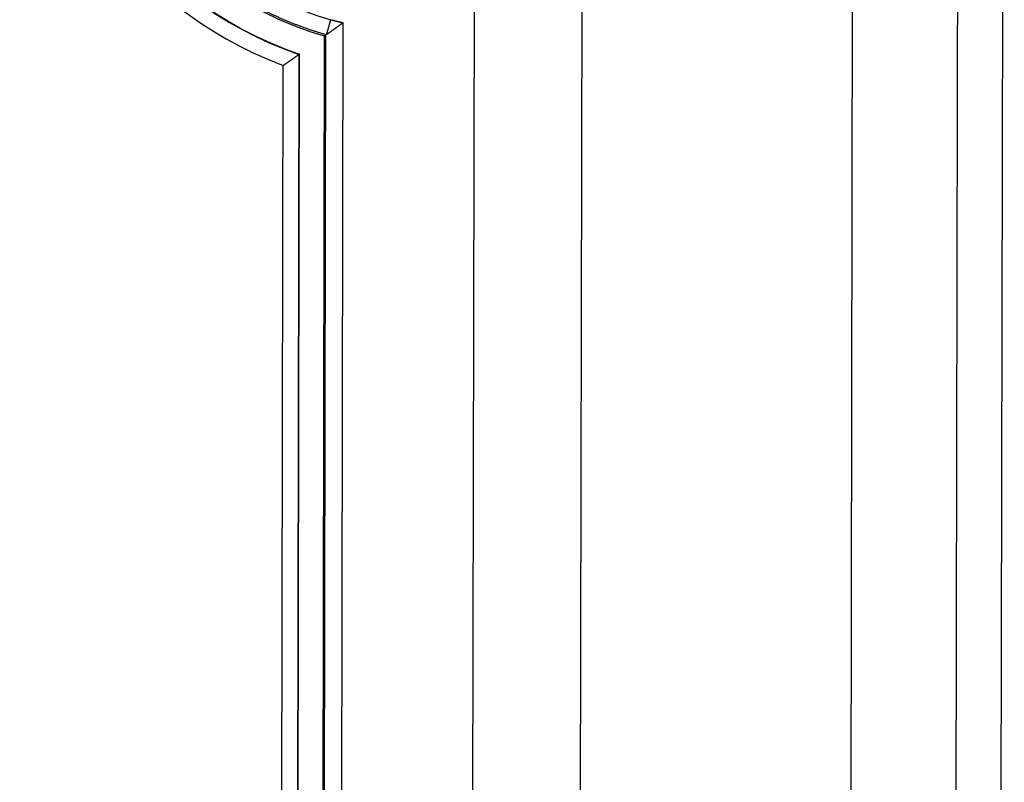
# Model space of a CAD drawing. Header units: millimetres. Extents: x 40090 to 187415, y -53271 to 40260.
# Tile 37 of 43: x 55931 to 55950, y 14162 to 14176. Entities that reach past the tile are written whole.
import ezdxf

# ---------------------------------------------------------------- set-up
doc = ezdxf.new("R2010")
doc.units = ezdxf.units.MM
doc.layers.add('AVM_projektor', color=6, linetype='Continuous')

# ---------------------------------------------------------------- blocks, each defined once
blk = doc.blocks.new('PT-FW430-bottom')
for p, q in [((-213.003, 322.967), (-174.378, 322.967)), ((-197.924, 320.125), (95.719, 320.125)), ((95.669, 315.011), (-194.374, 315.011)), ((95.287, 312.974), (-193.722, 312.974)), ((-192.893, 310.484), (82.395, 310.484)), ((82.095, 310.161), (-192.663, 310.161)), ((-192.64, 310.132), (82.065, 310.132)), ((-192.295, 309.66), (81.893, 309.66)), ((-192.29, 309.652), (81.886, 309.652)), ((81.586, 309.353), (-192.079, 309.353))]:
    blk.add_line(p, q)
for radius, start, end in [(6.605, 269.7474, 344.0849), (6.935, 270, 343.7989), (7.407, 270, 341.0367), (7.414, 270, 340.9957), (7.714, 270, 339.4017)]:
    blk.add_arc((-199.3, 312.067), radius, start, end)
for points, start_tangent, end_tangent in [([(95.802, 322.122), (76.22, 322.122), (56.638, 322.122), (37.057, 322.122), (17.475, 322.122), (-2.107, 322.122), (-21.688, 322.122), (-41.27, 322.122), (-60.852, 322.122), (-80.434, 322.122), (-100.015, 322.122), (-119.597, 322.122), (-139.179, 322.122), (-158.76, 322.122), (-178.342, 322.122), (-197.924, 322.122)], (-1, 0), (-1, 0)), ([(-192.948, 310.256), (-192.944, 310.271), (-192.94, 310.286), (-192.936, 310.301), (-192.933, 310.317), (-192.929, 310.332), (-192.925, 310.347), (-192.921, 310.362), (-192.918, 310.378), (-192.914, 310.393), (-192.91, 310.408), (-192.907, 310.423), (-192.903, 310.439), (-192.9, 310.454), (-192.896, 310.469), (-192.893, 310.484)], (0.248573, 0.968613), (0.221119, 0.975247)), ([(-192.67, 310.175), (-192.675, 310.181), (-192.679, 310.188), (-192.684, 310.194), (-192.687, 310.2), (-192.691, 310.205), (-192.694, 310.209), (-192.697, 310.213), (-192.699, 310.217), (-192.702, 310.221), (-192.706, 310.226), (-192.709, 310.231), (-192.713, 310.236), (-192.716, 310.24), (-192.718, 310.244), (-192.721, 310.248), (-192.724, 310.252), (-192.727, 310.257), (-192.731, 310.262), (-192.734, 310.267), (-192.737, 310.271), (-192.74, 310.274), (-192.742, 310.278), (-192.746, 310.283), (-192.75, 310.288), (-192.754, 310.294), (-192.758, 310.3), (-192.762, 310.306), (-192.766, 310.312), (-192.77, 310.317), (-192.775, 310.323), (-192.779, 310.329), (-192.783, 310.335), (-192.788, 310.341), (-192.792, 310.348), (-192.797, 310.354), (-192.801, 310.36), (-192.806, 310.366), (-192.81, 310.373), (-192.815, 310.379), (-192.82, 310.386), (-192.824, 310.392), (-192.829, 310.399), (-192.834, 310.405), (-192.839, 310.412), (-192.844, 310.418), (-192.848, 310.425), (-192.853, 310.431), (-192.858, 310.438), (-192.863, 310.445), (-192.868, 310.451), (-192.873, 310.458), (-192.878, 310.465), (-192.883, 310.471), (-192.888, 310.478), (-192.893, 310.484)], (-0.558105, 0.82977), (-0.60063, 0.799527)), ([(-192.673, 310.177), (-192.678, 310.178), (-192.683, 310.18), (-192.689, 310.182), (-192.696, 310.184), (-192.703, 310.186), (-192.711, 310.188), (-192.72, 310.191), (-192.729, 310.193), (-192.739, 310.196), (-192.749, 310.199), (-192.76, 310.202), (-192.772, 310.205), (-192.783, 310.209), (-192.796, 310.212), (-192.808, 310.216), (-192.821, 310.219), (-192.834, 310.223), (-192.848, 310.227), (-192.862, 310.231), (-192.876, 310.235), (-192.89, 310.239), (-192.904, 310.243), (-192.919, 310.247), (-192.933, 310.251), (-192.948, 310.256)], (-0.961669, 0.274212), (-0.961669, 0.274212)), ([(-192.663, 310.162), (-192.665, 310.165), (-192.667, 310.168), (-192.669, 310.171), (-192.671, 310.175), (-192.673, 310.178)], (-0.516326, 0.856392), (-0.516326, 0.856392)), ([(-192.663, 310.162), (-192.682, 310.098), (-192.701, 310.034), (-192.721, 309.971), (-192.741, 309.908), (-192.762, 309.845), (-192.784, 309.782), (-192.806, 309.72), (-192.829, 309.658), (-192.852, 309.596), (-192.876, 309.535), (-192.9, 309.474), (-192.925, 309.413), (-192.951, 309.352), (-192.977, 309.292), (-193.004, 309.232), (-193.031, 309.172), (-193.059, 309.113), (-193.087, 309.054), (-193.116, 308.995), (-193.145, 308.936), (-193.175, 308.877), (-193.206, 308.819), (-193.237, 308.761), (-193.269, 308.704), (-193.301, 308.646), (-193.334, 308.589), (-193.368, 308.533), (-193.402, 308.476), (-193.436, 308.42), (-193.472, 308.364), (-193.507, 308.308), (-193.544, 308.253), (-193.581, 308.198), (-193.618, 308.143), (-193.656, 308.088), (-193.695, 308.034), (-193.734, 307.98), (-193.774, 307.927), (-193.814, 307.874), (-193.854, 307.821), (-193.895, 307.77), (-193.936, 307.718), (-193.978, 307.667), (-194.02, 307.616), (-194.063, 307.566), (-194.106, 307.516), (-194.15, 307.467), (-194.194, 307.418), (-194.238, 307.37), (-194.283, 307.322), (-194.329, 307.274), (-194.375, 307.227), (-194.421, 307.181), (-194.468, 307.134), (-194.515, 307.089), (-194.562, 307.043), (-194.61, 306.998), (-194.659, 306.954), (-194.708, 306.91), (-194.757, 306.866), (-194.807, 306.823), (-194.857, 306.781), (-194.908, 306.739), (-194.959, 306.697), (-195.011, 306.656), (-195.063, 306.615), (-195.115, 306.574), (-195.168, 306.534), (-195.221, 306.495), (-195.275, 306.456), (-195.33, 306.417), (-195.384, 306.379), (-195.439, 306.342), (-195.494, 306.305), (-195.55, 306.269), (-195.606, 306.233), (-195.662, 306.198), (-195.718, 306.163), (-195.774, 306.13), (-195.831, 306.096), (-195.888, 306.063), (-195.946, 306.031), (-196.003, 305.999), (-196.061, 305.968), (-196.119, 305.938), (-196.178, 305.908), (-196.237, 305.878), (-196.296, 305.849), (-196.355, 305.821), (-196.415, 305.793), (-196.474, 305.766), (-196.534, 305.74), (-196.595, 305.714), (-196.655, 305.688), (-196.716, 305.663), (-196.778, 305.639), (-196.839, 305.615), (-196.901, 305.592), (-196.963, 305.569), (-197.025, 305.547), (-197.088, 305.526), (-197.15, 305.505), (-197.214, 305.484), (-197.277, 305.465), (-197.341, 305.445), (-197.405, 305.427), (-197.469, 305.409), (-197.533, 305.392), (-197.597, 305.375), (-197.661, 305.359), (-197.726, 305.343), (-197.79, 305.329), (-197.855, 305.314), (-197.92, 305.301), (-197.985, 305.288), (-198.05, 305.276), (-198.115, 305.264), (-198.18, 305.253), (-198.245, 305.243), (-198.31, 305.233), (-198.375, 305.224), (-198.441, 305.215), (-198.506, 305.207), (-198.572, 305.2), (-198.638, 305.193), (-198.704, 305.187), (-198.769, 305.182), (-198.835, 305.177), (-198.901, 305.173), (-198.968, 305.17), (-199.034, 305.167), (-199.1, 305.165), (-199.167, 305.163), (-199.233, 305.162), (-199.3, 305.162)], (-0.275896, -0.961188), (-1, -0.00005)), ([(-192.663, 310.161), (-192.663, 310.162), (-192.663, 310.162), (-192.663, 310.162), (-192.663, 310.162), (-192.663, 310.162)], (-0.571342, 0.820712), (-0.124396, 0.992233)), ([(-192.663, 310.161), (-192.658, 310.156), (-192.654, 310.15), (-192.649, 310.144), (-192.645, 310.138), (-192.64, 310.132)], (0.601055, -0.799207), (0.601055, -0.799207)), ([(-192.079, 309.353), (-192.085, 309.36), (-192.09, 309.368), (-192.095, 309.375), (-192.1, 309.383), (-192.105, 309.39), (-192.111, 309.398), (-192.116, 309.405), (-192.121, 309.413), (-192.126, 309.42), (-192.131, 309.427), (-192.136, 309.434), (-192.141, 309.442), (-192.146, 309.449), (-192.151, 309.455), (-192.155, 309.462), (-192.16, 309.469), (-192.165, 309.476), (-192.169, 309.482), (-192.174, 309.488), (-192.178, 309.495), (-192.182, 309.501), (-192.186, 309.507), (-192.191, 309.512), (-192.194, 309.518), (-192.198, 309.523), (-192.202, 309.528), (-192.205, 309.533), (-192.209, 309.538), (-192.213, 309.544), (-192.216, 309.549), (-192.22, 309.554), (-192.224, 309.559), (-192.227, 309.564), (-192.23, 309.568), (-192.232, 309.572), (-192.235, 309.576), (-192.239, 309.58), (-192.242, 309.585), (-192.246, 309.59), (-192.249, 309.595), (-192.251, 309.599), (-192.254, 309.602), (-192.257, 309.606), (-192.26, 309.611), (-192.264, 309.616), (-192.267, 309.621), (-192.27, 309.625), (-192.273, 309.629), (-192.276, 309.633), (-192.279, 309.637), (-192.283, 309.642), (-192.287, 309.648), (-192.291, 309.654), (-192.295, 309.66), (-192.3, 309.667)], (-0.569349, 0.822096), (-0.580663, 0.814144)), ([(-192.295, 309.66), (-192.295, 309.659), (-192.294, 309.659), (-192.294, 309.658), (-192.294, 309.658), (-192.293, 309.657), (-192.293, 309.657), (-192.293, 309.656), (-192.292, 309.656), (-192.292, 309.655), (-192.291, 309.655), (-192.291, 309.654), (-192.291, 309.654), (-192.29, 309.653), (-192.29, 309.653), (-192.29, 309.652)], (0.580964, -0.813929), (0.580672, -0.814137))]:
    blk.add_spline(points, degree=3, dxfattribs=dict(start_tangent=start_tangent, end_tangent=end_tangent))

msp = doc.modelspace()

# ---------------------------------------------------------------- block references
at = {"layer": 'AVM_projektor', "rotation": 269.8895464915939}
msp.add_blockref('PT-FW430-bottom', (55626.686, 13983.842), dxfattribs=at)

doc.saveas('drawing.dxf')
